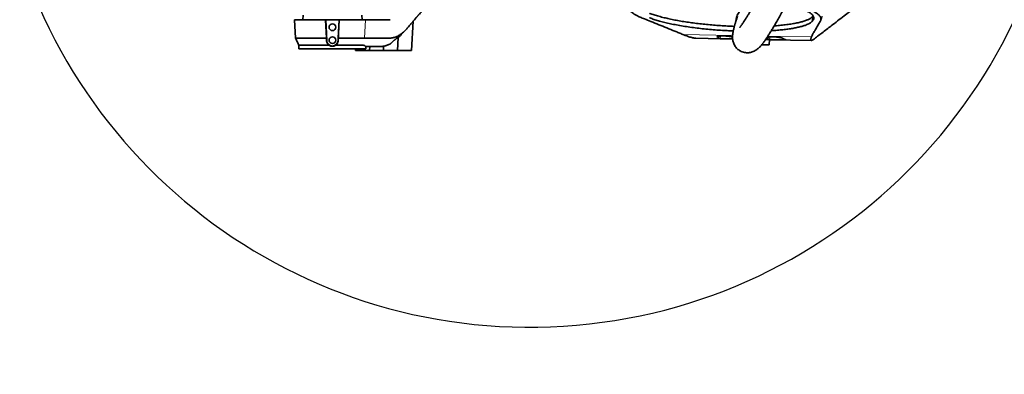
# Model space of a CAD drawing. Header units: millimetres. Extents: x 0 to 11920, y 0 to 8400.
# Tile 27 of 47: x 7771 to 9530, y 4092 to 4725. Entities that reach past the tile are written whole.
import ezdxf

# ---------------------------------------------------------------- set-up
doc = ezdxf.new("R2010")
doc.units = ezdxf.units.MM
doc.header["$LTSCALE"] = 20
doc.layers.add('THICK_LINE', color=7, linetype='Continuous')
doc.styles.add('SLDTEXTSTYLE0', font='TXT', dxfattribs={"width": 0.605})
doc.dimstyles.new('SLDDIMSTYLE0', dxfattribs={"dimtxt": 70, "dimasz": 70, "dimexe": 0, "dimexo": 0.0625, "dimgap": 17.5, "dimtad": 1, "dimdec": 4, "dimlfac": 20, "dimzin": 12, "dimdsep": 46, "dimtxsty": 'SLDTEXTSTYLE0', "dimsah": 1, "dimcen": 0.09, "dimadec": 1, "dimazin": 3, "dimtfac": 1, "dimtofl": 0, "dimtmove": 0, "dimatfit": 3, "dimfxl": 1, "dimfrac": 2, "dimtolj": 1, "dimtzin": 12, "dimarcsym": 0})

# ---------------------------------------------------------------- blocks, each defined once
blk = doc.blocks.new('_D_1')
at = {"layer": 'THICK_LINE'}
for p, q in [((10553.3, 5132.5), (11483.7, 5132.5)), ((6065.9, 4671.1), (5923.9, 4646.1))]:
    blk.add_line(p, q, dxfattribs=at)
blk.add_arc((8682.5, 5132.5), 2771.2, 190, 360, dxfattribs=at)
for points in [[(11453.7, 5132.5), (11442.8, 5062.7), (11462.8, 5062.4)], [(5953.5, 4651.3), (5956.7, 4580.7), (5976.3, 4584.4)]]:
    blk.add_solid(points, dxfattribs=at)
at = {"layer": 'THICK_LINE', "insert": (8817.1, 2453.1), "char_height": 70, "attachment_point": 1, "rotation": 5, "style": 'SLDTEXTSTYLE0'}
blk.add_mtext('170°', dxfattribs=at)

msp = doc.modelspace()

# ---------------------------------------------------------------- linework, layer by layer
at = {"color": 7, "linetype": 'Continuous', "lineweight": 35}
for p, q in [((8277.5467826, 4732.5242098), (8277.1275204, 4724.5242098)), ((8382.9660448, 4724.5242098), (8382.5467826, 4732.5242098)), ((8262.5312092, 4724.5242098), (8264.2656923, 4691.4282999)), ((8262.5312092, 4724.5242098), (8317.9545185, 4724.5242098)), ((8319.6065546, 4691.5282164), (8317.9545185, 4724.5242098)), ((8317.9545185, 4724.5242098), (8318.0372336, 4724.5242098)), ((8318.0372336, 4724.5242098), (8320.0039049, 4686.9978849)), ((8342.0563316, 4724.5242098), (8318.0372336, 4724.5242098)), ((8340.0896603, 4686.9978849), (8342.0563316, 4724.5242098)), ((8342.1390467, 4724.5242098), (8340.4869538, 4691.5270807)), ((8342.0563316, 4724.5242098), (8342.1390467, 4724.5242098)), ((8342.1390467, 4724.5242098), (8389.0972336, 4724.5242098)), ((8389.0972336, 4724.5242098), (8433.2935135, 4724.5242098)), ((8471.5467826, 4669.5242098), (8474.280313, 4721.6830763)), ((9187.7376793, 4722.3690204), (9188.17159, 4730.6745693)), ((8270.0439964, 4678.7842078), (8270.0439964, 4672.5242098)), ((8319.6066697, 4691.5242099), (8319.7346419, 4686.9837734)), ((8340.3589501, 4686.983772), (8340.4867882, 4691.5242097)), ((8388.7365418, 4691.5242014), (8387.584599, 4691.5238232)), ((8433.9110278, 4681.6745448), (8430.8940867, 4680.1615465)), ((8446.5467826, 4669.5242098), (8447.7766108, 4692.9907298)), ((8979.1228108, 4691.3075369), (9044.9264026, 4690.0608854)), ((9110.0503043, 4679.5235928), (9110.5501293, 4688.9901242)), ((9110.5410314, 4688.8178138), (9185.5512065, 4687.3967433)), ((8390.0495688, 4672.5242098), (8270.0439964, 4672.5242098)), ((8371.3895593, 4672.5242098), (8371.5467826, 4669.5242098)), ((8396.5467826, 4669.5242098), (8371.5467826, 4669.5242098)), ((8390.0495688, 4672.5242098), (8390.0495688, 4676.5242098)), ((8396.5467826, 4669.5242098), (8396.9136371, 4676.5242098)), ((8421.5467826, 4669.5242098), (8396.5467826, 4669.5242098)), ((8411.7565565, 4676.5242098), (8409.5135271, 4676.5242098)), ((8414.624291, 4676.5242098), (8411.7565565, 4676.5242098)), ((8414.6643638, 4676.5242098), (8414.624291, 4676.5242098)), ((8421.1495885, 4677.1031256), (8421.5467826, 4669.5242098)), ((8446.5467826, 4669.5242098), (8421.5467826, 4669.5242098)), ((8471.5467826, 4669.5242098), (8446.5467826, 4669.5242098))]:
    msp.add_line(p, q, dxfattribs=at)
at = {"color": 8, "linetype": 'Continuous', "lineweight": 18}
for p, q in [((8389.0972336, 4724.5242098), (8387.5846077, 4691.5240124)), ((8956.196278, 4698.2780927), (9044.8367687, 4696.5987953)), ((8320.0039049, 4686.9978849), (8319.7346419, 4686.9837734)), ((8340.0896603, 4686.9978849), (8340.3589501, 4686.983772)), ((9017.2057917, 4694.3970128), (9017.141682, 4693.6558781)), ((9023.025469, 4695.4999626), (9022.6261435, 4690.883594)), ((9108.0216694, 4695.401755), (9185.6665987, 4693.930769)), ((9111.2271831, 4693.8267955), (9110.8275528, 4689.2069028))]:
    msp.add_line(p, q, dxfattribs=at)
at = {"color": 7, "linetype": 'Continuous', "lineweight": 35}
for centre in [(8330.0467826, 4711.0242098), (8330.0467826, 4688.0242098)]:
    msp.add_circle(centre, 6, dxfattribs=at)
msp.add_arc((8330.0467826, 4687.5242098), 10.05666, 183, 357, dxfattribs=at)
for centre, major_axis, ratio, start_param, end_param in [((9066.6042649, 5059.7165907), (41.998214, 369.2117111), 0.1888173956, 3.0305848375, 3.1129408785), ((9154.7828554, 5058.0460441), (41.998214, 369.2117111), 0.1888173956, 3.0309239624, 3.1132740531), ((9119.9876649, 5058.7052402), (-24.4019005, 370.4806565), 0.189753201, 2.9970519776, 3.0793983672)]:
    msp.add_ellipse(centre, major_axis=major_axis, ratio=ratio, start_param=start_param, end_param=end_param, dxfattribs=at)
for points, knots in [([(9209.835113, 5011.2092398), (9208.7621499, 5008.4135686), (9206.0551148, 5001.360223), (9201.4670157, 4990.1399935), (9196.1693488, 4977.5368641), (9190.7624651, 4965.0679704), (9185.3480414, 4952.8726644), (9179.6961378, 4940.4009474), (9173.8910192, 4927.8290883), (9168.0169176, 4915.3231844), (9162.4656653, 4903.6739837), (9157.2593532, 4892.8841978), (9152.4407408, 4883.0066034), (9148.0424172, 4874.0767156), (9144.0794561, 4866.0974566), (9140.4948667, 4858.9323683), (9136.9393532, 4851.8715893), (9133.4585768, 4845.0054946), (9130.1256871, 4838.4750878), (9127.30553, 4832.9810174), (9124.7850607, 4828.0942391), (9122.3475581, 4823.389228), (9119.7365752, 4818.373141), (9116.8485355, 4812.8532583), (9113.588327, 4806.6585918), (9109.8928777, 4799.685236), (9105.7860404, 4791.9976491), (9101.345452, 4783.7625456), (9096.7809376, 4775.3880367), (9092.3046318, 4767.2717881), (9088.0677732, 4759.6859837), (9084.0879217, 4752.6564265), (9080.3710605, 4746.187364), (9076.9238419, 4740.2842901), (9073.7990049, 4735.0298445), (9071.3209969, 4730.9468794), (9069.4356908, 4727.8973822), (9068.0429967, 4725.6788867), (9066.8120402, 4723.7482041), (9065.6339347, 4721.9289422), (9064.4163032, 4720.0816187), (9063.2464218, 4718.3465274), (9062.2078772, 4716.8434302), (9061.3771851, 4715.668292), (9060.6643124, 4714.682267), (9059.9960668, 4713.7789531), (9059.3368802, 4712.9111131), (9058.6648207, 4712.0567341), (9058.0779779, 4711.3441905), (9057.6300893, 4710.832231), (9057.5592525, 4710.7530798), (9057.5208959, 4710.7102211)], [0, 0, 0, 0, 0.02091935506, 0.05277853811, 0.08508610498, 0.11738266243, 0.14927495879, 0.18044035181, 0.21588517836, 0.24960824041, 0.28132981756, 0.31083318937, 0.33842507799, 0.36342198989, 0.3857382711, 0.40596053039, 0.42455854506, 0.4464237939, 0.46544407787, 0.48161724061, 0.49478052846, 0.50877469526, 0.5236682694, 0.53994646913, 0.55891914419, 0.58060090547, 0.60490536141, 0.63171878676, 0.66016768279, 0.68783007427, 0.7145151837, 0.7402167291, 0.76493565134, 0.78868085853, 0.81143793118, 0.83217254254, 0.84463537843, 0.85605305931, 0.8664619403, 0.87623026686, 0.88764811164, 0.90110293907, 0.91172473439, 0.92128136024, 0.92976632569, 0.9379339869, 0.94795559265, 0.95995033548, 0.9729800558, 0.98536927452, 1, 1, 1, 1]), ([(9053.805609, 4730.9468862), (9053.7751331, 4730.8608922), (9053.3690599, 4729.7150769), (9052.659213, 4727.6158732), (9051.7154268, 4724.7819207), (9050.9146353, 4722.2997114), (9050.2144589, 4720.0751428), (9049.6237716, 4718.1498114), (9049.1437341, 4716.5467082), (9048.7700623, 4715.2734819), (9048.3758896, 4713.9060425), (9047.9162269, 4712.2691633), (9047.3615797, 4710.2153597), (9046.7600655, 4707.8609421), (9046.1353315, 4705.1795314), (9045.5975914, 4702.5338035), (9045.1497825, 4699.8082549), (9044.8400802, 4697.1261489), (9044.6868987, 4694.4606143), (9044.7230921, 4691.6444159), (9045.0048834, 4688.6819207), (9045.6928786, 4685.286539), (9046.8570308, 4681.8000859), (9048.5183094, 4678.4436847), (9050.7087098, 4675.2595572), (9053.1525518, 4672.6047008), (9055.6910842, 4670.4931536), (9058.6550155, 4668.5777101), (9062.0986979, 4666.9867237), (9065.8701764, 4665.9183022), (9069.3877848, 4665.4534728), (9072.531912, 4665.4372587), (9075.4478136, 4665.7417123), (9078.5209603, 4666.4096072), (9081.7944908, 4667.5413854), (9085.1609551, 4669.2072015), (9087.8260104, 4670.9749423), (9089.6635739, 4672.4164025), (9090.8936655, 4673.475928), (9092.0464098, 4674.5421871), (9093.2595439, 4675.7444973), (9094.5426228, 4677.1040965), (9095.8242803, 4678.5497011), (9096.9986641, 4679.9471342), (9097.966905, 4681.1461573), (9098.7852951, 4682.1877943), (9099.6267387, 4683.2841594), (9100.6094216, 4684.5968049), (9101.7349393, 4686.1405607), (9102.9800655, 4687.8940164), (9104.2163022, 4689.6789675), (9105.3344853, 4691.3276609), (9106.2979368, 4692.7702164), (9107.2129171, 4694.1575119), (9108.5275396, 4696.1751695), (9110.3454919, 4699.0166749), (9112.9340924, 4703.1587621), (9116.0564811, 4708.2755885), (9119.7807973, 4714.5214582), (9123.994503, 4721.737611), (9128.6732516, 4729.9042348), (9133.673337, 4738.7834678), (9138.8173666, 4748.0581449), (9143.380442, 4756.3965247), (9147.3204951, 4763.6690181), (9150.6235186, 4769.8109479), (9153.8863237, 4775.9206192), (9157.0898151, 4781.9591265), (9160.1286536, 4787.7233818), (9162.8383278, 4792.8926198), (9165.1185044, 4797.2631804), (9166.9575666, 4800.8016856), (9168.488101, 4803.7555772), (9169.8966842, 4806.4810188), (9171.7293536, 4810.0360803), (9174.1953153, 4814.8380334), (9177.3982768, 4821.1089358), (9181.078831, 4828.3602964), (9184.8921306, 4835.927485), (9188.8021765, 4843.7430741), (9192.8046146, 4851.80117), (9197.2365966, 4860.7976165), (9202.1505518, 4870.8672112), (9207.5253878, 4882.0031394), (9213.3287014, 4894.1825488), (9219.4808562, 4907.2898606), (9225.9154466, 4921.2409872), (9232.5055265, 4935.8317224), (9239.1518937, 4950.9115023), (9245.7217015, 4966.3161963), (9251.6715785, 4980.7275619), (9255.2596888, 4990.0720997), (9256.8097315, 4994.1088854)], [0, 0, 0, 0, 0.0011116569, 0.0148121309, 0.0271569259, 0.0381207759, 0.0476873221, 0.0571367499, 0.064632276, 0.0702719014, 0.0756439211, 0.08465015, 0.0943426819, 0.1066924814, 0.1198729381, 0.1337463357, 0.146257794, 0.1585796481, 0.1705051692, 0.1814308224, 0.1916617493, 0.2003022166, 0.2089597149, 0.2176297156, 0.2245309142, 0.2315541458, 0.2378359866, 0.2436162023, 0.2512077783, 0.2584729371, 0.2651820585, 0.2711549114, 0.2773067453, 0.2844441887, 0.29256511, 0.3016445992, 0.3106824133, 0.3163674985, 0.3218236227, 0.3277145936, 0.3343241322, 0.3416551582, 0.3495987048, 0.3566990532, 0.3620796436, 0.3665427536, 0.3715482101, 0.377457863, 0.3842793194, 0.3914687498, 0.3988973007, 0.4049422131, 0.4097270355, 0.414498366, 0.4195643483, 0.4303965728, 0.4423389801, 0.4576982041, 0.4744822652, 0.4927623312, 0.5126125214, 0.5334435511, 0.5539634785, 0.5740685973, 0.5869472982, 0.5996014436, 0.6120140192, 0.6241691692, 0.6359287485, 0.6463036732, 0.6546063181, 0.6614576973, 0.6668473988, 0.671678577, 0.6771620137, 0.6872678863, 0.6991093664, 0.7126845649, 0.7279820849, 0.7411950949, 0.7557670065, 0.7720546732, 0.7900083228, 0.8099253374, 0.8313897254, 0.8542619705, 0.8783615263, 0.9034596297, 0.9288108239, 0.9545577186, 0.9803692, 1, 1, 1, 1]), ([(8956.196278, 4698.2780927), (8953.8595542, 4699.2447406), (8949.1854372, 4701.1783132), (8939.4148909, 4705.0271721), (8922.7422599, 4711.7819369), (8904.5311461, 4719.0194403), (8888.4777094, 4725.4281146), (8879.9191922, 4728.8923859), (8873.6773929, 4731.8363983), (8869.3312584, 4734.4106849), (8865.7389439, 4737.0524838), (8863.0557632, 4739.7586504), (8861.3363148, 4742.7236572), (8860.9495463, 4745.6689076), (8861.8360683, 4748.3243739), (8863.6174673, 4750.6278681), (8865.9019999, 4752.5923015), (8868.6782016, 4754.3641949), (8871.8897331, 4755.9897766), (8875.3427706, 4757.437357), (8879.7177589, 4758.9905609), (8885.218071, 4760.6160483), (8892.0145007, 4762.2509141), (8899.3572533, 4763.7068324), (8906.997259, 4764.964971), (8915.2892172, 4766.0970912), (8924.1206628, 4767.08704), (8933.6522288, 4767.9389604), (8943.4419977, 4768.6191693), (8953.5119932, 4769.1375393), (8962.9657473, 4769.4708159), (8972.6613203, 4769.6814392), (8982.570037, 4769.7690663), (8993.9011234, 4769.7110608), (9005.7700269, 4769.4815947), (9018.5213305, 4769.0522964), (9031.7449619, 4768.4103013), (9045.4171151, 4767.5363017), (9059.0506748, 4766.4548773), (9072.4838313, 4765.1618578), (9082.8229292, 4764.038804), (9088.5045353, 4763.2954638), (9089.9675988, 4763.1040472)], [0, 0, 0, 0, 0.0265172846, 0.0530421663, 0.1060864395, 0.2121818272, 0.2523479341, 0.2825074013, 0.3073858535, 0.332267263, 0.3518431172, 0.3785153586, 0.4053691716, 0.4328042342, 0.4604396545, 0.4811893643, 0.5006312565, 0.5200729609, 0.5368587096, 0.5536443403, 0.5691491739, 0.5917860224, 0.614422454, 0.6351776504, 0.6559322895, 0.6755078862, 0.6966357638, 0.717183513, 0.7377309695, 0.7573554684, 0.7769797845, 0.7918695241, 0.8114118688, 0.8309541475, 0.8523254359, 0.8736967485, 0.897137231, 0.9205779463, 0.9443705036, 0.9681634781, 0.9918018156, 1, 1, 1, 1]), ([(8506.5083326, 4759.5242098), (8505.1984018, 4757.9858986), (8501.9879722, 4754.2157455), (8497.0258976, 4748.3885211), (8492.299207, 4742.8376929), (8488.463304, 4738.3329425), (8486.1612905, 4735.6295249), (8484.7193343, 4733.9361275), (8484.0758637, 4733.1804508), (8483.442196, 4732.4362851), (8482.8183309, 4731.703631), (8482.204269, 4730.9824861), (8481.6000082, 4730.2728592), (8479.7746594, 4728.1291197), (8476.7244675, 4724.5493698), (8472.4824856, 4719.5713035), (8468.1482502, 4714.505466), (8463.8945977, 4709.4142654), (8459.1689414, 4704.2272507), (8453.9677906, 4699.7637991), (8448.1717297, 4695.9629666), (8442.2501878, 4693.2791201), (8436.8236122, 4691.8630996), (8431.9700885, 4691.4614726), (8427.5412996, 4691.5494237), (8422.583143, 4691.5120604), (8418.8603437, 4691.5208642), (8416.5252266, 4691.5213079), (8415.9501656, 4691.5215303), (8415.3751056, 4691.5217754), (8414.8000478, 4691.522068), (8414.2249918, 4691.5223994), (8413.649938, 4691.5227794), (8413.074885, 4691.5231774), (8412.5424954, 4691.5236673), (8411.9538872, 4691.523944), (8411.1619401, 4691.524086), (8409.9999801, 4691.5242077), (8408.442853, 4691.5242598), (8407.0362926, 4691.5242563), (8405.8902579, 4691.5242328), (8405.1147072, 4691.5242104), (8404.2969681, 4691.5241806), (8403.4370408, 4691.5241435), (8402.5349251, 4691.5240987), (8401.5906212, 4691.524048), (8396.9864572, 4691.5237486), (8392.697085, 4691.523984), (8388.7365418, 4691.5242014)], [0, 0, 0, 0, 0.0352999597, 0.0865145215, 0.1337179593, 0.1626749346, 0.1898846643, 0.1957528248, 0.2015329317, 0.2072249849, 0.2128289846, 0.2183449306, 0.223772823, 0.2291126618, 0.2675351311, 0.3059575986, 0.3434082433, 0.384207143, 0.4210903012, 0.4688451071, 0.5167980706, 0.5652404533, 0.6136087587, 0.6484434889, 0.6832057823, 0.7217433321, 0.7693560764, 0.7740323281, 0.7787085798, 0.7833848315, 0.7880610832, 0.792737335, 0.7974135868, 0.8020898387, 0.8067660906, 0.8104016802, 0.8164491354, 0.8260856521, 0.8387476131, 0.8544350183, 0.8603984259, 0.8667048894, 0.8733544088, 0.8803469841, 0.8876826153, 0.8953613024, 0.9033830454, 1, 1, 1, 1]), ([(9142.2337598, 4754.3208931), (9143.082857, 4754.1420835), (9147.5604246, 4753.1991619), (9154.9356317, 4751.3683737), (9164.3204669, 4748.8258676), (9172.8247403, 4746.1545778), (9180.4412669, 4743.3867532), (9187.0602465, 4740.5411501), (9192.3665596, 4737.7670586), (9196.4623596, 4735.0915269), (9199.3778338, 4732.6147028), (9201.3609107, 4730.2246385), (9202.4877365, 4727.9739356), (9202.929781, 4725.7160772), (9202.398866, 4723.4751216), (9200.5943822, 4719.9388512), (9196.6673344, 4713.6705256), (9192.6292798, 4706.347831), (9188.1305691, 4699.3013509), (9186.4879787, 4695.7210861), (9185.6665987, 4693.930769)], [0, 0, 0, 0, 0.0100494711, 0.0529941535, 0.0964100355, 0.1407733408, 0.1855027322, 0.2305259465, 0.2762259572, 0.3161272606, 0.3560282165, 0.3925559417, 0.4290854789, 0.4634879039, 0.5017164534, 0.5399713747, 0.6417098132, 0.8201843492, 0.9100828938, 1, 1, 1, 1]), ([(9048.0318703, 4712.6701303), (9043.912521, 4712.8335338), (9035.6139254, 4713.1627166), (9023.1087495, 4713.904372), (9010.6431619, 4714.8236567), (8998.3476593, 4715.9344976), (8986.2899456, 4717.2180277), (8974.5539286, 4718.6629774), (8963.1473692, 4720.2689618), (8952.1525532, 4722.0326954), (8941.6235773, 4723.9419322), (8931.7042971, 4725.9676721), (8922.1192059, 4728.1741565), (8913.0201737, 4730.5623893), (8904.5503406, 4733.1233927), (8899.1575612, 4735.0147631), (8896.5208784, 4736.0399339), (8896.165602, 4736.1780692)], [0, 0, 0, 0, 0.0674214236, 0.13582317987, 0.20397868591, 0.27206601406, 0.34038722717, 0.4087175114, 0.47681725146, 0.54639162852, 0.61619189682, 0.68600283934, 0.75559181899, 0.83299226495, 0.91053710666, 0.98794543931, 1, 1, 1, 1]), ([(9065.9996068, 4745.2016167), (9065.854061, 4745.1508277), (9064.4966284, 4744.677144), (9062.1290757, 4743.182396), (9059.0312833, 4740.7457964), (9056.3477293, 4737.7196106), (9054.1163108, 4734.2552617), (9052.4407458, 4730.3671491), (9051.3774376, 4726.5518318), (9051.2025354, 4724.0272434), (9051.1278639, 4722.9494127)], [0, 0, 0, 0, 0.0165713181, 0.1545523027, 0.2963427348, 0.4380704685, 0.5835008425, 0.7327752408, 0.8859128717, 1, 1, 1, 1]), ([(9187.7376793, 4722.3690204), (9188.0924595, 4722.7827668), (9188.8026082, 4723.6109459), (9189.5043914, 4724.8838842), (9189.9385038, 4726.1784087), (9190.0761412, 4727.5023333), (9189.9167572, 4728.8518594), (9189.4522374, 4730.2267548), (9188.6824886, 4731.6170862), (9187.6045063, 4733.0221562), (9186.2172048, 4734.4380456), (9184.5188981, 4735.8640188), (9182.511418, 4737.2960605), (9180.1796801, 4738.7406701), (9177.5218818, 4740.1936573), (9174.52253, 4741.653731), (9171.2274195, 4743.1104583), (9168.7693293, 4744.0730751), (9167.5390838, 4744.5548535)], [0, 0, 0, 0, 0.0600918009, 0.1202832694, 0.1807757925, 0.2413690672, 0.3031126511, 0.3649622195, 0.4271327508, 0.4894110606, 0.5520067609, 0.6147128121, 0.6777540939, 0.7409083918, 0.8053700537, 0.8699545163, 0.9349137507, 1, 1, 1, 1]), ([(9264.1586954, 4747.0669173), (9263.4485954, 4746.4070865), (9262.0279851, 4745.0870435), (9258.4162126, 4742.4555685), (9252.5461653, 4737.844627), (9239.7447902, 4728.0204286), (9223.0814208, 4715.2088188), (9207.3679255, 4703.1021503), (9196.6980761, 4694.9414917), (9191.7108091, 4691.0839824), (9189.2171751, 4689.1552273)], [0, 0, 0, 0, 0.0340965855, 0.0682128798, 0.1364418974, 0.2728987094, 0.5771863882, 0.8001732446, 0.9000865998, 1, 1, 1, 1]), ([(8896.5458148, 4727.8567713), (8896.7070215, 4727.7938026), (8899.079864, 4726.8669508), (8904.0633706, 4725.0911675), (8912.2164614, 4722.5854509), (8921.268885, 4720.1626035), (8931.1683791, 4717.8420866), (8941.8935499, 4715.6431142), (8953.36487, 4713.5787155), (8965.4775775, 4711.6694509), (8977.9522701, 4709.9616499), (8990.6976706, 4708.4660219), (9003.5996199, 4707.1792966), (9016.7365991, 4706.0872026), (9028.9804153, 4705.2817573), (9038.7575181, 4704.7640241), (9044.0820026, 4704.5696295), (9046.0129025, 4704.4991333)], [0, 0, 0, 0, 0.0055678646, 0.0819548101, 0.1586068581, 0.2352469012, 0.3116174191, 0.3881562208, 0.4649928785, 0.5418133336, 0.6183299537, 0.6914852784, 0.7649283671, 0.8383617, 0.9115036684, 0.9679072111, 1, 1, 1, 1]), ([(9114.0068164, 4704.9385997), (9114.2118987, 4704.9501014), (9116.1879868, 4705.0609269), (9119.8182475, 4705.3161415), (9124.8795658, 4705.707179), (9129.8182567, 4706.1522832), (9134.634676, 4706.6450219), (9139.3182993, 4707.1876906), (9143.8342679, 4707.7763539), (9148.1586912, 4708.4081224), (9152.2825214, 4709.0804795), (9156.206063, 4709.7924831), (9159.9369369, 4710.5454095), (9163.4875739, 4711.3425746), (9166.8445695, 4712.1825909), (9170.0029318, 4713.0655503), (9172.9392184, 4713.9855782), (9176.2214875, 4715.1435124), (9179.6368659, 4716.5667494), (9182.9286187, 4718.2883443), (9185.5675399, 4720.0932486), (9187.0219473, 4721.4713004), (9187.6345209, 4722.2396319), (9187.7376793, 4722.3690204)], [0, 0, 0, 0, 0.0050412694, 0.0485756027, 0.092330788, 0.1361592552, 0.1808195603, 0.2255557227, 0.2705202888, 0.3155607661, 0.3602068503, 0.4049248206, 0.4498586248, 0.4948640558, 0.5406804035, 0.5865705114, 0.6326816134, 0.6788658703, 0.7544482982, 0.8303453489, 0.907198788, 0.9843721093, 1, 1, 1, 1]), ([(9188.17159, 4730.6745693), (9188.0684744, 4730.5451756), (9187.6448236, 4730.0135611), (9186.7410799, 4729.091789), (9185.3061179, 4727.9218719), (9183.5895403, 4726.7754117), (9181.5826907, 4725.6477487), (9179.2812427, 4724.5429819), (9176.6768157, 4723.4627569), (9173.7819859, 4722.4160563), (9170.6385815, 4721.4180212), (9167.2650729, 4720.4705381), (9163.67154, 4719.5729258), (9159.8158343, 4718.7154547), (9155.6739343, 4717.8950025), (9151.2498282, 4717.1156499), (9146.536542, 4716.3796773), (9141.5672722, 4715.6945658), (9136.4928359, 4715.08097), (9131.3556273, 4714.534885), (9126.1616709, 4714.0571393), (9122.0949034, 4713.7198102), (9119.7069189, 4713.5596317), (9119.1727034, 4713.5237982)], [0, 0, 0, 0, 0.0162571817, 0.0667927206, 0.1174107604, 0.1682809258, 0.2192365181, 0.2711798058, 0.3232163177, 0.3755396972, 0.4279609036, 0.4784974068, 0.5291243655, 0.5800303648, 0.6310319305, 0.6831399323, 0.7353530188, 0.7878909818, 0.8405405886, 0.8888665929, 0.9372813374, 0.9859692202, 1, 1, 1, 1]), ([(9202.4127788, 4723.7619266), (9202.55013, 4724.2382739), (9202.9122713, 4725.4942151), (9203.4426107, 4727.3351647), (9203.8490099, 4728.7593953), (9204.093242, 4729.6233064), (9204.2389314, 4730.1420841), (9204.3114556, 4730.4103987), (9204.3035828, 4730.4100015), (9204.3002637, 4730.409834)], [0, 0, 0, 0, 0.1104761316, 0.2912823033, 0.4636862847, 0.5943603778, 0.7352436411, 0.8883779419, 1, 1, 1, 1]), ([(8447.7521451, 4692.5238966), (8449.0397512, 4693.848113), (8451.208388, 4696.0784101), (8455.6108488, 4700.6474015), (8458.6951346, 4703.8628295), (8460.9250346, 4706.1875437)], [0, 0, 0, 0, 0.288178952, 0.4853623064, 1, 1, 1, 1]), ([(8979.1233745, 4691.338637), (8978.907123, 4691.3342423), (8978.0561981, 4691.3169497), (8976.16611, 4691.5809668), (8973.4085056, 4692.1388724), (8970.205709, 4693.0133907), (8966.3332764, 4694.2698553), (8961.7637041, 4695.9586122), (8958.0541238, 4697.5040839), (8956.196278, 4698.2780927)], [0, 0, 0, 0, 0.0490071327, 0.1928374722, 0.3392777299, 0.4868014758, 0.6346694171, 0.8170337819, 1, 1, 1, 1]), ([(8264.2134495, 4691.621135), (8265.3193752, 4689.2178197), (8267.2875512, 4684.9407264), (8269.2047653, 4680.6432728), (8270.0446894, 4678.760575)], [0, 0, 0, 0, 0.5619038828, 1, 1, 1, 1]), ([(8319.6064714, 4691.5282164), (8319.240964, 4691.5284515), (8318.0158573, 4691.5292396), (8315.758287, 4691.5293016), (8311.7086203, 4691.5272367), (8306.6378343, 4691.5208578), (8300.8314568, 4691.5179381), (8295.9153665, 4691.5184052), (8291.6658076, 4691.5193465), (8288.0559628, 4691.5208537), (8284.6473928, 4691.5228627), (8280.5699151, 4691.5265627), (8276.0119291, 4691.5300761), (8271.9498089, 4691.5304597), (8268.9549197, 4691.5289458), (8266.839178, 4691.5263313), (8265.6035559, 4691.5228943), (8264.9407844, 4691.5203441), (8264.605021, 4691.5193663), (8264.3845445, 4691.5189885), (8264.2705144, 4691.5191179), (8264.2718893, 4691.5196372), (8264.2724222, 4691.5198385)], [0, 0, 0, 0, 0.0119749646, 0.0401376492, 0.0743863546, 0.1466819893, 0.2122033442, 0.2789750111, 0.3280494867, 0.3771240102, 0.4261986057, 0.4752732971, 0.5652707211, 0.6606298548, 0.7272111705, 0.7961776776, 0.8675290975, 0.8968056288, 0.9256816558, 0.9541571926, 0.9822322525, 1, 1, 1, 1]), ([(8270.0973607, 4678.7841697), (8270.091393, 4678.7835855), (8270.0753534, 4678.7820153), (8270.5174745, 4678.7791593), (8271.3745837, 4678.7858847), (8272.6800536, 4678.7905103), (8274.392008, 4678.792868), (8276.4876026, 4678.7930513), (8278.9518061, 4678.78811), (8281.8111699, 4678.7864525), (8285.0132474, 4678.7908938), (8288.511134, 4678.7918073), (8292.2897414, 4678.7920279), (8296.3838951, 4678.7927702), (8300.7125531, 4678.7906186), (8305.2176439, 4678.7934434), (8309.8844156, 4678.7984665), (8314.7523575, 4678.7967991), (8319.558527, 4678.7939231), (8322.74817, 4678.792896), (8324.2323193, 4678.792418)], [0, 0, 0, 0, 0.0332835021, 0.0894575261, 0.1460205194, 0.2038098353, 0.2620228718, 0.3182771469, 0.3749220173, 0.4327986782, 0.4911010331, 0.5473559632, 0.6040014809, 0.6618788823, 0.7201819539, 0.776437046, 0.8330827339, 0.8909602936, 0.949263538, 1, 1, 1, 1]), ([(8319.7346419, 4686.9837734), (8319.880727, 4685.800087), (8320.0991514, 4684.030255), (8321.2381987, 4681.8371393), (8322.4505436, 4680.1844704), (8323.5978831, 4679.2880856), (8324.2323193, 4678.792418)], [0, 0, 0, 0, 0.37880194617, 0.5663796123, 0.76022401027, 1, 1, 1, 1]), ([(8324.2323193, 4678.792418), (8325.278579, 4678.2394114), (8327.3738305, 4677.131954), (8330.9802333, 4676.9091382), (8333.8741173, 4677.6153864), (8335.3730255, 4678.5036232), (8335.8689047, 4678.7974758)], [0, 0, 0, 0, 0.2867987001, 0.5743463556, 0.8591823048, 1, 1, 1, 1]), ([(8335.8689047, 4678.7974758), (8336.478314, 4679.2745604), (8337.9723318, 4680.4441731), (8339.6155973, 4683.0132217), (8340.2762587, 4685.3870608), (8340.3455891, 4686.7257812), (8340.3589501, 4686.983772)], [0, 0, 0, 0, 0.231039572, 0.5664127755, 0.9164414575, 1, 1, 1, 1]), ([(8335.8689047, 4678.7974758), (8337.228034, 4678.7988529), (8340.8180005, 4678.8024904), (8346.549368, 4678.803212), (8352.9332148, 4678.8035676), (8359.0320678, 4678.8029655), (8364.7561621, 4678.8033322), (8370.045811, 4678.805692), (8374.8372178, 4678.7978659), (8379.0495739, 4678.8128314), (8382.6481154, 4678.8000032), (8385.2609298, 4678.8981833), (8387.0667622, 4678.6148041), (8388.3059062, 4677.8129739), (8388.859816, 4676.9533606), (8389.1363483, 4676.5242098)], [0, 0, 0, 0, 0.0525196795, 0.1387240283, 0.2252032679, 0.3114076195, 0.3976122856, 0.4840918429, 0.5702965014, 0.6565012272, 0.7429809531, 0.8291853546, 0.8859838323, 0.9430789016, 1, 1, 1, 1]), ([(8348.1312248, 4691.5270441), (8346.8206516, 4691.527046), (8344.2974002, 4691.5270498), (8341.7237504, 4691.5270707), (8340.4868506, 4691.5270807)], [0, 0, 0, 0, 0.5193985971, 1, 1, 1, 1]), ([(8387.5697826, 4691.524202), (8386.4713539, 4691.5243204), (8384.2744961, 4691.5245572), (8380.3079899, 4691.5249125), (8375.8969314, 4691.5252678), (8371.0330589, 4691.525623), (8365.7779129, 4691.5259783), (8360.1742675, 4691.5263336), (8354.2929676, 4691.5266888), (8350.1851392, 4691.5269257), (8348.1312248, 4691.5270441)], [0, 0, 0, 0, 0.1249998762, 0.2499997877, 0.3749997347, 0.499999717, 0.6249997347, 0.7499997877, 0.8749998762, 1, 1, 1, 1]), ([(8430.8940867, 4680.1615465), (8430.286392, 4679.8942864), (8429.0333699, 4679.3432155), (8427.0842212, 4678.6220875), (8425.0127624, 4677.9670396), (8423.1102248, 4677.4821983), (8421.282955, 4677.1084678), (8419.4380454, 4676.8168113), (8417.1871469, 4676.5761906), (8415.5502214, 4676.5424625), (8414.6643638, 4676.5242098)], [0, 0, 0, 0, 0.1140091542, 0.2350785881, 0.3632091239, 0.4984014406, 0.5867142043, 0.6997520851, 0.8375143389, 1, 1, 1, 1]), ([(8447.7657546, 4692.9912988), (8447.7556991, 4693.0300265), (8447.7399171, 4693.0908092), (8447.5619833, 4693.0359478), (8447.3124463, 4692.9189301), (8446.874564, 4692.6562602), (8446.1719003, 4692.1767155), (8445.4402804, 4691.6400296), (8444.7723605, 4691.1312073), (8444.1571463, 4690.6526828), (8443.4172484, 4690.064264), (8442.5413168, 4689.3514896), (8441.620246, 4688.5862824), (8440.5763398, 4687.7022224), (8439.4129999, 4686.6968273), (8438.1283353, 4685.5626043), (8436.8190673, 4684.3828097), (8435.6726801, 4683.3286876), (8434.7022752, 4682.4231137), (8434.1752697, 4681.9240664), (8433.9115023, 4681.6742921)], [0, 0, 0, 0, 0.063462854, 0.0996040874, 0.1363585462, 0.202414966, 0.26970793, 0.3412194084, 0.3773747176, 0.4138885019, 0.466706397, 0.5199338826, 0.5743001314, 0.6289991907, 0.6986962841, 0.7689236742, 0.8406490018, 0.9128250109, 0.9563687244, 1, 1, 1, 1]), ([(9044.7326968, 4693.4870465), (9044.595019, 4693.5378954), (9044.2919085, 4693.6498439), (9043.7092661, 4693.8236948), (9043.0156242, 4694.0062945), (9042.2343385, 4694.1873233), (9041.3609806, 4694.3674823), (9040.4134672, 4694.5417124), (9039.4062371, 4694.7074575), (9038.3428121, 4694.8639587), (9037.2103055, 4695.0120789), (9035.6650789, 4695.1897056), (9034.0562543, 4695.3394413), (9032.4240483, 4695.4563381), (9031.1967633, 4695.5265894), (9029.5866626, 4695.5957979), (9028.0066469, 4695.6299654), (9026.4878754, 4695.628477), (9025.0259714, 4695.6041566), (9023.6489695, 4695.5466582), (9022.1927073, 4695.4451421), (9020.966791, 4695.3255722), (9019.9476439, 4695.1840676), (9018.9545436, 4695.0075278), (9018.2367677, 4694.8354942), (9017.6605314, 4694.6387836), (9017.319453, 4694.483569), (9017.0762077, 4694.3230169), (9016.9319581, 4694.1581014), (9016.892782, 4693.9895596), (9016.9526682, 4693.8210784), (9017.0794895, 4693.7102351), (9017.141682, 4693.6558781)], [0, 0, 0, 0, 0.02525547, 0.0556023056, 0.0848979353, 0.1143985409, 0.1445503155, 0.1749300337, 0.203966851, 0.233212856, 0.2631289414, 0.2932816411, 0.3501503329, 0.3790422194, 0.4083854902, 0.435964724, 0.4916776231, 0.5198727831, 0.5470290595, 0.60186606, 0.629598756, 0.6734445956, 0.7178711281, 0.7403030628, 0.7965952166, 0.8251456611, 0.854086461, 0.8828864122, 0.9118813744, 0.941488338, 0.9713061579, 1, 1, 1, 1]), ([(9022.6261435, 4690.883594), (9022.7235695, 4690.8608287), (9022.9192771, 4690.8150981), (9023.3762475, 4690.7498518), (9023.9578358, 4690.6872275), (9024.8432731, 4690.6140863), (9025.8937121, 4690.5501855), (9027.0637841, 4690.4945627), (9028.3279578, 4690.4428457), (9029.7231438, 4690.3962015), (9031.2134394, 4690.3536684), (9032.7594254, 4690.313461), (9034.3739483, 4690.2760775), (9036.0173052, 4690.2408377), (9037.670967, 4690.2068473), (9039.3249156, 4690.1745359), (9040.9392748, 4690.1442554), (9042.5133012, 4690.1157665), (9043.8601417, 4690.0924683), (9044.7363518, 4690.0794462), (9044.9247065, 4690.0766469)], [0, 0, 0, 0, 0.0481846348, 0.0967924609, 0.1467589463, 0.1972010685, 0.2833787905, 0.327127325, 0.3715212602, 0.4572671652, 0.5007926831, 0.5449559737, 0.6305903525, 0.6739398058, 0.7179997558, 0.8036211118, 0.8469645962, 0.8910204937, 0.9765732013, 1, 1, 1, 1]), ([(9096.6336201, 4679.5242098), (9096.6732525, 4679.5242098), (9097.1165709, 4679.5242098), (9097.9666229, 4679.5242098), (9099.1754326, 4679.5242098), (9100.3569547, 4679.5242098), (9101.498147, 4679.5242098), (9102.5929251, 4679.5242098), (9103.6494913, 4679.5242098), (9104.6430041, 4679.5242098), (9105.5656789, 4679.5242098), (9106.4119627, 4679.5242098), (9107.1900431, 4679.5242098), (9108.1059726, 4679.5242098), (9108.8471495, 4679.5242098), (9109.3987612, 4679.5242098), (9109.8149314, 4679.5242098), (9110.0383056, 4679.5242098), (9110.0388337, 4679.5242098), (9110.0389659, 4679.5242098)], [0, 0, 0, 0, 0.0055149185, 0.0616884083, 0.1190735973, 0.1768790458, 0.2328746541, 0.2892648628, 0.3462725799, 0.4041253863, 0.4597005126, 0.5156697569, 0.5722531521, 0.6296803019, 0.7400909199, 0.7961373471, 0.8530039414, 0.9632055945, 1, 1, 1, 1]), ([(9104.1621619, 4689.6084816), (9104.4154796, 4689.5901611), (9105.3493065, 4689.5226245), (9106.4836248, 4689.4289771), (9107.5569074, 4689.3322887), (9108.2293371, 4689.2668665), (9108.9501614, 4689.1915729), (9109.6493345, 4689.1098559), (9110.2672871, 4689.0197731), (9110.5366032, 4688.9601173), (9110.534924, 4688.9337831), (9110.5345095, 4688.9272819)], [0, 0, 0, 0, 0.0648213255, 0.2389563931, 0.3273435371, 0.4170222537, 0.4866988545, 0.6271498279, 0.7692772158, 0.9430412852, 1, 1, 1, 1]), ([(9134.0092572, 4691.4209486), (9133.9231823, 4691.4730167), (9133.6635517, 4691.6300714), (9133.1072631, 4691.8511651), (9132.3827536, 4692.0800512), (9131.7320049, 4692.2586094), (9130.9729217, 4692.4418975), (9130.1185667, 4692.6250132), (9129.1868098, 4692.802911), (9128.1914824, 4692.9729744), (9127.1361969, 4693.1344307), (9126.0086117, 4693.2880411), (9124.8420061, 4693.4282182), (9123.653725, 4693.5530883), (9122.4483549, 4693.6626078), (9121.2048167, 4693.757768), (9119.961498, 4693.8349282), (9118.3321994, 4693.9128813), (9116.7242687, 4693.9557396), (9114.9458733, 4693.9632623), (9113.3856499, 4693.9382908), (9112.0012273, 4693.8791531), (9110.8958205, 4693.8073109), (9109.7258718, 4693.7099687), (9108.6272927, 4693.5787332), (9107.4497423, 4693.3904629), (9106.9132797, 4693.2594194), (9106.562198, 4693.1736596)], [0, 0, 0, 0, 0.0319089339, 0.0962480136, 0.1287325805, 0.1633050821, 0.1981189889, 0.23369865, 0.2695459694, 0.3038687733, 0.338437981, 0.3737971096, 0.4094347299, 0.4428711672, 0.4765508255, 0.5110111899, 0.5457460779, 0.5782976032, 0.6440538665, 0.6776675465, 0.7289510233, 0.7809311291, 0.8071861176, 0.8394735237, 0.9046525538, 0.9376009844, 1, 1, 1, 1]), ([(9110.8275528, 4689.2069028), (9111.0191767, 4689.1664098), (9111.3080601, 4689.1053646), (9111.9656053, 4689.0311546), (9112.5037218, 4688.9823274), (9113.245805, 4688.9268028), (9114.2710772, 4688.8653836), (9115.8335718, 4688.7940646), (9117.4227539, 4688.7381671), (9118.8937725, 4688.6945079), (9120.4260746, 4688.6533641), (9122.0373555, 4688.615231), (9123.6872166, 4688.5793167), (9125.3539878, 4688.5446439), (9127.0309539, 4688.511536), (9128.676588, 4688.4802198), (9130.2909353, 4688.4503188), (9131.8434337, 4688.4229148), (9133.296522, 4688.3994718), (9134.3316648, 4688.3843166), (9135.2992899, 4688.3721525), (9136.1925026, 4688.3634496), (9137.0185993, 4688.358666), (9137.7594222, 4688.3584991), (9138.409487, 4688.3634356), (9138.9654402, 4688.3738095), (9139.4311692, 4688.3903054), (9139.7959704, 4688.4132024), (9140.0584401, 4688.4426908), (9140.2179862, 4688.47877), (9140.2755735, 4688.5220911), (9140.2305695, 4688.5672706), (9140.1248426, 4688.6113644), (9140.0236373, 4688.6391673), (9139.9729524, 4688.6530914)], [0, 0, 0, 0, 0.0532471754, 0.0802729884, 0.1076923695, 0.1280680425, 0.1704065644, 0.215413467, 0.2684445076, 0.2953637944, 0.3226769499, 0.3755957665, 0.4024565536, 0.4297088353, 0.4826323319, 0.5094961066, 0.5367530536, 0.5896546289, 0.6164353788, 0.6436578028, 0.6699472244, 0.6964209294, 0.7231806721, 0.7503315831, 0.7766011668, 0.8030545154, 0.8297196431, 0.8568207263, 0.883110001, 0.9095819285, 0.9363349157, 0.9634726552, 0.9817066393, 1, 1, 1, 1]), ([(9185.6665987, 4693.930769), (9185.3947722, 4693.1736523), (9184.8498035, 4691.6557536), (9184.474559, 4689.9228616), (9184.3623804, 4688.599719), (9184.6120749, 4687.7401881), (9185.211977, 4687.3409979), (9186.1733538, 4687.4318899), (9187.5076388, 4687.9762341), (9188.6452022, 4688.7607623), (9189.2171751, 4689.1552273)], [0, 0, 0, 0, 0.1232265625, 0.2470496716, 0.3708702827, 0.4957816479, 0.6206929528, 0.7466548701, 0.8726167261, 1, 1, 1, 1]), ([(8409.5135271, 4676.5242098), (8408.9030859, 4676.5242098), (8407.8491107, 4676.5242098), (8406.5185047, 4676.5242098), (8405.7006814, 4676.5242098), (8405.3143449, 4676.5242098), (8405.045533, 4676.5242098), (8404.733229, 4676.5242098), (8404.3096672, 4676.5242098), (8403.9379581, 4676.5242098), (8403.6180164, 4676.5242098), (8403.3494422, 4676.5242098), (8402.9968636, 4676.5242098), (8402.5506235, 4676.5242098), (8401.9940592, 4676.5242098), (8401.378926, 4676.5242098), (8400.6977517, 4676.5242098), (8399.9399829, 4676.5242098), (8399.1819763, 4676.5242098), (8398.3215344, 4676.5242098), (8397.4269505, 4676.5242098), (8396.5663656, 4676.5242098), (8395.904667, 4676.5242098), (8395.2304036, 4676.5242098), (8394.4775366, 4676.5242098), (8393.5780434, 4676.5242098), (8392.6783778, 4676.5242098), (8391.7783279, 4676.5242098), (8390.8779492, 4676.5242098), (8389.9972861, 4676.5242098), (8389.4166402, 4676.5242098), (8389.136348, 4676.5242098)], [0, 0, 0, 0, 0.0704010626, 0.1215530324, 0.1534559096, 0.164750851, 0.1661096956, 0.1845217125, 0.2010917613, 0.2158205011, 0.2287088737, 0.2397582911, 0.2489710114, 0.2737857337, 0.3012561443, 0.3314095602, 0.3726416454, 0.4138736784, 0.4551057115, 0.4963377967, 0.5536997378, 0.60030662, 0.6361584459, 0.6612552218, 0.7101135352, 0.7589718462, 0.807830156, 0.8566884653, 0.9055467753, 0.9544050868, 1, 1, 1, 1])]:
    msp.add_open_spline(points, degree=3, knots=knots, dxfattribs=at)
at = {"layer": 'THICK_LINE'}
for radius in [2617, 957]:
    msp.add_arc((8682.5467826, 5132.5242098), radius, 189.9999999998, 169.9999999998, dxfattribs=at)

# ---------------------------------------------------------------- dimensions: what is measured, and where the dimension line sits
dim = msp.add_angular_dim_2l(base=(8924.0704865, 2371.8956413), line1=((7740.085763, 4966.3429038), (6105.304893, 4678.0869289)), line2=((8682.5467826, 5132.5242098), (10513.2762268, 5132.5242098)), dimstyle='SLDDIMSTYLE0', dxfattribs=at)
dim.commit()
dim.dimension.update_dxf_attribs({"geometry": '_D_1', "text_midpoint": (8924.0704865, 2371.8956413), "dimtype": 162})

doc.saveas('drawing.dxf')
